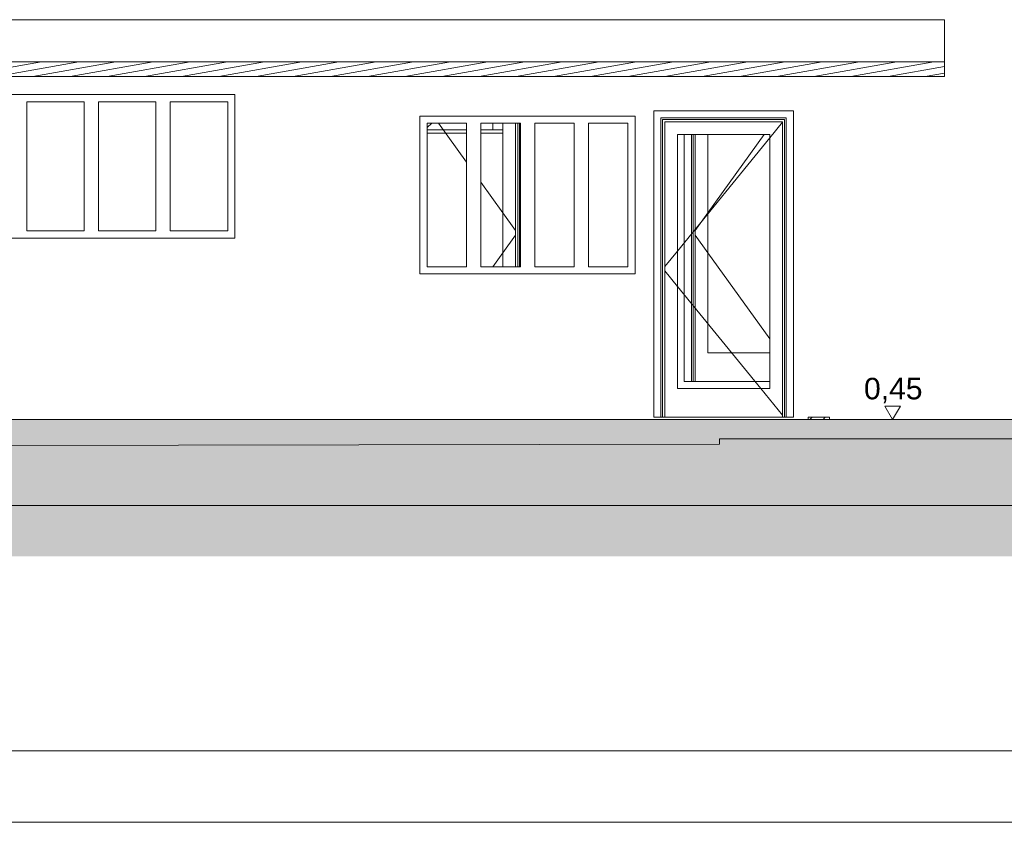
# Model space of a CAD drawing. Header units: millimetres. Extents: x 0 to 1357, y -1 to 841.
# Tile 23 of 43: x 739 to 876, y 0 to 112. Entities that reach past the tile are written whole.
import ezdxf
from ezdxf.xclip import XClip

# ---------------------------------------------------------------- set-up
doc = ezdxf.new("R2010")
doc.units = ezdxf.units.MM
doc.header["$MEASUREMENT"] = 0
doc.header["$XCLIPFRAME"] = 0
doc.linetypes.add('Wipeout_Contour', pattern=[1000, 0, -1000])
for name, color, linetype in [('Cobertura.ARQ', 7, 'Continuous'), ('Cotas - Geral.2D', 7, 'Continuous'), ('Desenho 2D - Geral', 7, 'Continuous'), ('Desenho 2D - Geral.2D', 7, 'Continuous'), ('Laje.ARQ', 7, 'Continuous'), ('Parede.ARQ', 7, 'Continuous')]:
    doc.layers.add(name, color=color, linetype=linetype)
doc.styles.add('GENERATED_STYLE_1', font='txt')

# ---------------------------------------------------------------- blocks, each defined once
blk = doc.blocks.new('Desenho_5_5', base_point=(652.84, 56.46))
at = {"layer": 'Cobertura.ARQ', "color": 8, "linetype": 'Continuous', "lineweight": 0}
blk.add_line((868.01, 111.9), (279.76, 111.9), dxfattribs=at)
at = {"layer": 'Cotas - Geral.2D', "color": 7, "linetype": 'Continuous', "lineweight": 0}
blk.add_line((859.7, 58.03), (861.88, 58.03), dxfattribs=at)
at = {"layer": 'Parede.ARQ', "color": 8, "linetype": 'Continuous', "lineweight": 0}
for p, q in [((729.1, 101.46), (769.1, 101.46)), ((740.1, 100.46), (740.1, 82.46)), ((748.1, 100.46), (740.1, 100.46)), ((748.1, 82.46), (748.1, 100.46)), ((750.1, 100.46), (750.1, 82.46)), ((758.1, 100.46), (750.1, 100.46)), ((758.1, 82.46), (758.1, 100.46)), ((760.1, 100.46), (760.1, 82.46)), ((768.1, 100.46), (760.1, 100.46)), ((768.1, 82.46), (768.1, 100.46)), ((769.1, 101.46), (769.1, 81.46)), ((846.96, 99.2), (827.48, 99.2)), ((824.9, 98.46), (794.9, 98.46)), ((794.9, 98.46), (794.9, 97.46)), ((794.9, 97.46), (794.9, 77.46)), ((795.9, 96.88), (796.55, 97.46)), ((795.9, 77.46), (795.9, 97.46)), ((795.9, 97.46), (801.4, 97.46)), ((797.5, 97.46), (801.4, 92.02)), ((801.4, 97.46), (801.4, 77.46)), ((803.4, 77.46), (803.4, 97.46)), ((803.4, 97.46), (808.9, 97.46)), ((805.04, 97.46), (805.04, 96.56)), ((806.47, 97.46), (806.47, 77.46)), ((808.23, 77.46), (808.23, 97.46)), ((808.53, 77.46), (808.53, 97.46)), ((808.77, 77.46), (808.77, 97.46)), ((808.9, 97.46), (808.9, 77.46)), ((810.9, 77.46), (810.9, 97.46)), ((810.9, 97.46), (816.4, 97.46)), ((816.4, 97.46), (816.4, 77.46)), ((818.4, 77.46), (818.4, 97.46)), ((818.4, 97.46), (823.9, 97.46)), ((823.9, 97.46), (823.9, 77.46)), ((824.9, 97.46), (824.9, 98.46)), ((824.9, 77.46), (824.9, 97.46)), ((828.48, 98.2), (845.96, 98.2)), ((828.72, 97.96), (845.72, 97.96)), ((829.02, 97.66), (845.42, 97.66)), ((845.42, 97.6), (843.66, 95.44)), ((795.9, 96.56), (801.4, 96.56)), ((803.4, 96.56), (805.04, 96.56)), ((805.04, 96.56), (806.47, 96.56)), ((801.4, 96.06), (795.9, 96.06)), ((806.47, 96.06), (803.4, 96.06)), ((830.78, 95.9), (830.78, 60.46)), ((843.66, 95.9), (830.78, 95.9)), ((843.66, 95.44), (830.78, 79.63)), ((831.74, 95.9), (831.74, 61.46)), ((832.74, 61.46), (832.74, 95.9)), ((832.98, 61.46), (832.98, 95.9)), ((833.28, 61.46), (833.28, 95.9)), ((842.89, 95.9), (835.04, 84.96)), ((835.04, 95.9), (835.04, 65.46)), ((843.66, 60.46), (843.66, 95.9)), ((803.4, 89.24), (806.47, 84.96)), ((806.47, 84.96), (808.23, 82.51)), ((835.04, 84.96), (833.28, 82.51)), ((740.1, 82.46), (748.1, 82.46)), ((750.1, 82.46), (758.1, 82.46)), ((760.1, 82.46), (768.1, 82.46)), ((769.1, 81.46), (729.1, 81.46)), ((806.47, 79.39), (808.23, 81.84)), ((835.04, 79.39), (833.28, 81.84)), ((830.78, 79.63), (829.02, 77.47)), ((805.08, 77.46), (806.47, 79.39)), ((843.66, 67.39), (835.04, 79.39)), ((794.9, 77.46), (794.9, 76.46)), ((801.4, 77.46), (795.9, 77.46)), ((808.9, 77.46), (803.4, 77.46)), ((816.4, 77.46), (810.9, 77.46)), ((823.9, 77.46), (818.4, 77.46)), ((824.9, 76.46), (824.9, 77.46)), ((830.78, 74.72), (829.02, 76.88)), ((794.9, 76.46), (824.9, 76.46)), ((842.4, 60.46), (830.78, 74.72)), ((835.04, 65.46), (843.66, 65.46)), ((830.78, 60.46), (843.66, 60.46)), ((831.74, 61.46), (832.74, 61.46)), ((832.74, 61.46), (832.98, 61.46)), ((843.66, 61.46), (832.98, 61.46))]:
    blk.add_line(p, q, dxfattribs=at)
at = {"layer": 'Cotas - Geral.2D', "color": 7, "linetype": 'Continuous', "lineweight": 0, "insert": (856.8, 58.41), "char_height": 3, "width": 7.9817, "attachment_point": 7, "style": 'GENERATED_STYLE_1'}
blk.add_mtext('\\A1;{\\pql;\\fArial|b0|i0|c0|p38;0,45}', dxfattribs=at)
at = {"color": 254, "linetype": 'Wipeout_Contour', "lineweight": 0, "ltscale": 3213.219114}
blk.add_wipeout([(868.01, 103.98), (868.01, 106.02), (724.71, 106.02), (724.71, 103.98)], dxfattribs=at).dxf.layer = 'Cobertura.ARQ'
at = {"color": 254, "linetype": 'Wipeout_Contour', "lineweight": 0, "ltscale": 3239.810341}
blk.add_wipeout([(892.01, 44.16), (892.01, 56.16), (724.71, 56.16), (724.71, 44.16)], dxfattribs=at).dxf.layer = 'Laje.ARQ'
at = {"layer": 'Cobertura.ARQ', "linetype": 'Continuous', "lineweight": 0}
h = blk.add_hatch(dxfattribs=at)
h.set_pattern_fill('Madeira_0005', color=252, style=0, pattern_type=2)
h.set_pattern_definition([(10, (652.8383, 56.45765), (-0.1562834, 0.886327), [])])
h.paths.add_polyline_path([(868.01, 103.98), (868.01, 106.02), (724.71, 106.02), (724.71, 103.98)])
at = {"layer": 'Desenho 2D - Geral', "linetype": 'Continuous', "lineweight": 0}
h = blk.add_hatch(dxfattribs=at)
h.set_pattern_fill('Terra_0005', color=30, style=0, pattern_type=2)
h.set_pattern_definition([(45, (652.8383, 56.4576), (-2.757716, 2.757716), []), (45, (651.919, 57.377), (-5.51543, 5.51543), []), (45, (651, 58.296), (-5.51543, 5.51543), []), (135, (650.0806, 59.2154), (0.9192388, 0.9192388), [3.9, -3.9])])
h.paths.add_polyline_path([(117.51, 37.09), (964.99, 37.09), (964.99, 45.67), (961.76, 45.97), (941.78, 47.82), (937.94, 48.41), (908.44, 50.8), (891.52, 52.58), (891.52, 52.87), (891.52, 53.47), (836.65, 53.47), (836.65, 52.74), (167.05, 51.26), (167.05, 53.04), (162.79, 51.12), (150.49, 45.54), (132.18, 53.78), (117.51, 53.75)])
at = {"layer": 'Laje.ARQ', "linetype": 'Continuous', "lineweight": 0}
h = blk.add_hatch(dxfattribs=at)
h.set_pattern_fill('Concreto_Celular_0005', color=83, style=0, pattern_type=2)
h.set_pattern_definition([(0, (652.838, 56.458), (0, 7.79423), [0.4875, -4.0125]), (0, (655.088, 60.355), (0, 7.79423), [0.4875, -4.0125]), (60, (652.838, 56.458), (-6.75, 3.89711), [0.4875, -4.0125]), (60, (657.338, 56.458), (-6.75, 3.89711), [0.4875, -4.0125]), (120, (653.326, 56.458), (6.75, 3.89711), [0.4875, -4.0125]), (120, (657.826, 56.458), (6.75, 3.89711), [0.4875, -4.0125]), (0, (652.8383, 57.2076), (0, 1.5), [0, -1.5, 0, -2.25]), (45, (653.5883, 57.2076), (-1.06066, 1.06066), [0, -1.125, 0, -1.875])])
h.paths.add_polyline_path([(892.01, 44.16), (892.01, 56.16), (724.71, 56.16), (724.71, 44.16)])
at = {"layer": 'Cobertura.ARQ', "color": 8, "linetype": 'Continuous', "lineweight": 0}
blk.add_line((868.01, 106.02), (868.01, 111.9), dxfattribs=at)
at = {"layer": 'Cobertura.ARQ', "color": 7, "linetype": 'Continuous', "lineweight": 0}
for p, q in [((868.01, 106.02), (724.71, 106.02)), ((868.01, 106.02), (868.01, 103.98)), ((868.01, 103.98), (724.71, 103.98))]:
    blk.add_line(p, q, dxfattribs=at)
at = {"layer": 'Cotas - Geral.2D', "color": 7, "linetype": 'Continuous', "lineweight": 0}
for p, q in [((860.79, 56.16), (859.7, 58.03)), ((861.88, 58.03), (860.79, 56.16)), ((860.79, 56.16), (859.39, 56.16)), ((860.79, 56.16), (862.2, 56.16))]:
    blk.add_line(p, q, dxfattribs=at)
at = {"layer": 'Desenho 2D - Geral', "color": 9, "linetype": 'Continuous', "lineweight": 0}
for p, q in [((167.05, 51.26), (836.65, 52.74)), ((836.65, 53.47), (891.52, 53.47)), ((836.65, 52.74), (836.65, 53.47))]:
    blk.add_line(p, q, dxfattribs=at)
at = {"layer": 'Laje.ARQ', "color": 7, "linetype": 'Continuous', "lineweight": 0}
blk.add_line((892.01, 44.16), (724.71, 44.16), dxfattribs=at)
at = {"layer": 'Parede.ARQ', "color": 8, "linetype": 'Continuous', "lineweight": 0}
for p, q in [((827.48, 99.2), (827.48, 56.46)), ((846.96, 56.46), (846.96, 99.2)), ((828.48, 56.46), (828.48, 98.2)), ((828.72, 56.46), (828.72, 97.96)), ((829.02, 56.46), (829.02, 97.66)), ((845.42, 97.66), (845.42, 56.46)), ((845.72, 97.96), (845.72, 56.46)), ((845.96, 98.2), (845.96, 56.46)), ((845.42, 56.75), (842.4, 60.46)), ((827.48, 56.46), (828.48, 56.46)), ((828.48, 56.46), (828.72, 56.46)), ((845.72, 56.46), (828.72, 56.46)), ((845.72, 56.46), (845.96, 56.46)), ((845.96, 56.46), (846.96, 56.46))]:
    blk.add_line(p, q, dxfattribs=at)
at = {"color": 254, "linetype": 'Wipeout_Contour', "lineweight": 0, "ltscale": 3409.50265}
blk.add_wipeout([(849.01, 56.16), (852.01, 56.16), (852.01, 56.46), (849.01, 56.46)], dxfattribs=at).dxf.layer = 'Parede.ARQ'
at = {"layer": 'Parede.ARQ', "linetype": 'Continuous', "lineweight": 0}
h = blk.add_hatch(dxfattribs=at)
h.set_pattern_fill('Tijolo_Comum_0005', color=11, style=0, pattern_type=2)
h.set_pattern_definition([(45, (652.8383, 56.4576), (-0.919239, 0.919239), [])])
h.paths.add_polyline_path([(849.01, 56.16), (852.01, 56.16), (852.01, 56.46), (849.01, 56.46)])
at = {"layer": 'Laje.ARQ', "color": 7, "linetype": 'Continuous', "lineweight": 0}
for p, q in [((849.01, 56.16), (724.71, 56.16)), ((852.01, 56.16), (849.01, 56.16)), ((892.01, 56.16), (852.01, 56.16))]:
    blk.add_line(p, q, dxfattribs=at)
at = {"layer": 'Parede.ARQ', "color": 7, "linetype": 'Continuous', "lineweight": 0}
for p, q in [((849.01, 56.46), (849.01, 56.16)), ((852.01, 56.46), (849.01, 56.46)), ((852.01, 56.46), (852.01, 56.16))]:
    blk.add_line(p, q, dxfattribs=at)

msp = doc.modelspace()

# ---------------------------------------------------------------- linework, layer by layer
at = {"layer": 'Desenho 2D - Geral.2D', "color": 7, "linetype": 'Continuous', "lineweight": 0}
for p, q in [((34.51, 9.89), (1179, 10)), ((0, 0), (1189, 0))]:
    msp.add_line(p, q, dxfattribs=at)

# ---------------------------------------------------------------- block references
at = {"color": 7, "linetype": 'Continuous', "lineweight": 0}
ref = msp.add_blockref('Desenho_5_5', (652.84, 56.46), dxfattribs=at)
XClip(ref).set_block_clipping_path([(117.5106270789, 37.0884894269), (964.9934989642, 161.5817202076)])

doc.saveas('drawing.dxf')
